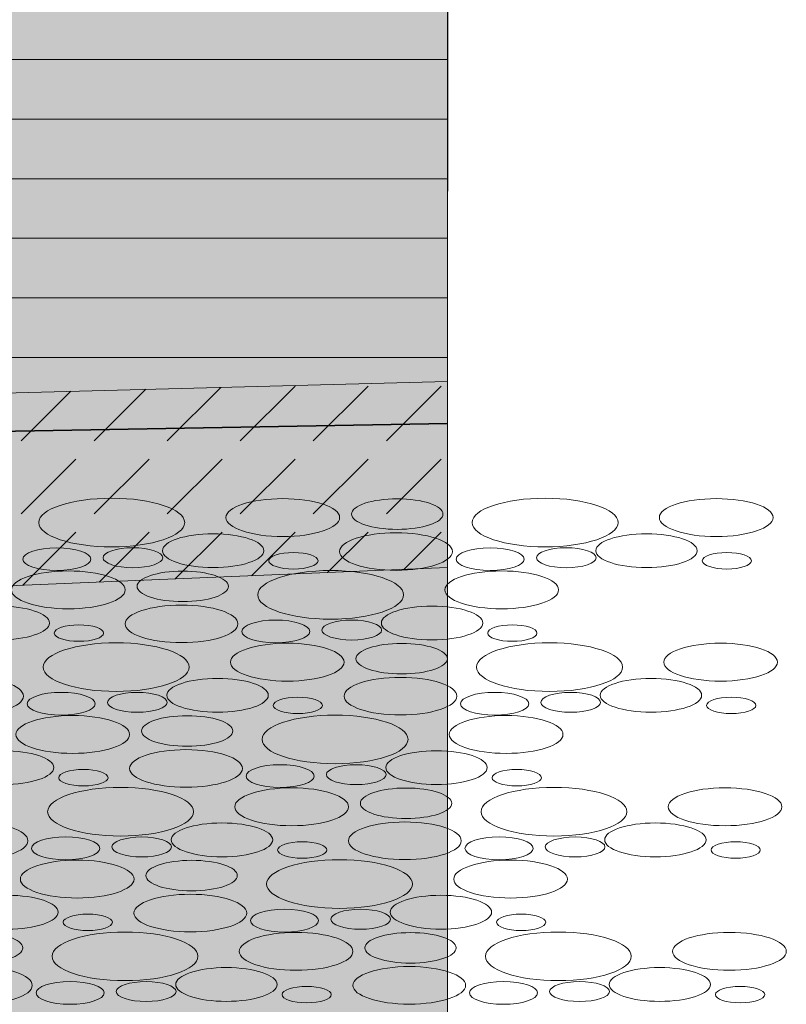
# Model space of a CAD drawing. Header units: millimetres. Extents: x -50987266 to 2610517, y -212233 to 51153522.
# Tile 211 of 256: x 1264913 to 1268773, y -108556 to -103599. Entities that reach past the tile are written whole.
import ezdxf

# ---------------------------------------------------------------- set-up
doc = ezdxf.new("R2010")
doc.units = ezdxf.units.MM
doc.layers.add('PDF6_Geometry', color=7, linetype='Continuous', true_color=0x7f7f7f)
doc.layers.add('PDF6_Solid Fills', color=7, linetype='Continuous', true_color=0xffffff)
doc.layers.add('S - LINE', color=7, linetype='Continuous', lineweight=15)

# ---------------------------------------------------------------- blocks, each defined once
blk = doc.blocks.new('6-7')
at = {"layer": 'PDF6_Solid Fills', "transparency": 33554559}
blk.add_hatch(color=256, dxfattribs=at).paths.add_polyline_path([(12.41179, 5.40362), (15.19145, 5.51929), (15.19137, 4.82436), (12.53333, 4.82468), (12.41179, 4.82468)])
at = {"layer": 'PDF6_Geometry', "color": 7, "lineweight": 13}
for points in [[(15.19109, 2.43164), (15.19164, 7.04611)], [(12.41179, 5.63086), (15.19148, 5.70389), (15.19156, 6.63161)], [(12.41178, 5.40362), (15.19144, 5.51929), (15.19148, 5.70389)], [(12.41179, 5.40362), (12.41179, 5.63086), (15.19149, 5.70389)], [(12.41179, 4.82468), (12.41179, 5.40362), (15.19145, 5.51929)], [(12.41179, 4.82468), (15.19136, 4.82436), (15.19144, 5.51929)]]:
    blk.add_lwpolyline(points, dxfattribs=at)
at = {"layer": 'PDF6_Geometry', "color": 30, "lineweight": 18, "true_color": 0xff6600}
for points in [[(15.19153, 6.02287), (12.41182, 6.02287)], [(15.19149, 5.96381), (12.41182, 5.96381)], [(15.19149, 5.90476), (12.41182, 5.90476)], [(15.19149, 5.8457), (12.41182, 5.8457)], [(15.19149, 5.78665), (12.41182, 5.78665)], [(15.19149, 5.72759), (12.41182, 5.72759)]]:
    blk.add_lwpolyline(points, dxfattribs=at)
at = {"layer": 'PDF6_Geometry', "color": 1, "lineweight": 0}
for points in [[(12.41179, 5.63086), (15.19149, 5.70389)], [(12.41179, 5.40362), (15.19145, 5.51929)]]:
    blk.add_lwpolyline(points, dxfattribs=at)
at = {"layer": 'PDF6_Geometry', "color": 14, "lineweight": 35, "true_color": 0xa80f02}
for points in [[(15.0403, 5.69925), (14.98601, 5.64495)], [(15.11266, 5.69925), (15.05837, 5.64495)], [(15.18506, 5.69925), (15.13077, 5.64495)], [(14.81799, 5.69407), (14.76888, 5.64495)], [(14.89235, 5.69602), (14.84124, 5.64495)], [(14.96666, 5.69797), (14.91365, 5.64495)], [(14.82313, 5.62684), (14.76888, 5.57255)], [(14.89553, 5.62684), (14.84124, 5.57255)], [(14.9679, 5.62684), (14.91365, 5.57255)], [(15.0403, 5.62684), (14.98601, 5.57255)], [(15.11266, 5.62684), (15.05837, 5.57255)], [(15.18506, 5.62684), (15.13077, 5.57255)], [(14.82313, 5.55448), (14.77046, 5.50177)], [(14.89553, 5.55448), (14.84597, 5.50492)], [(14.9679, 5.55448), (14.92152, 5.50806)], [(15.0403, 5.55448), (14.99703, 5.51121)], [(15.11266, 5.55448), (15.07254, 5.51436)], [(15.18506, 5.55448), (15.14809, 5.51751)]]:
    blk.add_lwpolyline(points, dxfattribs=at)
at = {"layer": 'PDF6_Geometry', "color": 5, "lineweight": 35}
blk.add_lwpolyline([(1.00788, 5.40641), (15.19151, 5.66216)], dxfattribs=at)
at = {"layer": 'PDF6_Geometry', "lineweight": 15}
for points in [[(14.78626, 5.56399), (14.78626, 5.5773), (14.81863, 5.58809), (14.85859, 5.58809)], [(14.85859, 5.58809), (14.89851, 5.58809), (14.93087, 5.5773), (14.93087, 5.56399)], [(14.9718, 5.5689), (14.9718, 5.57925), (14.997, 5.58768), (15.02814, 5.58768)], [(15.02814, 5.58768), (15.05924, 5.58768), (15.08448, 5.57925), (15.08448, 5.5689)], [(15.09627, 5.57237), (15.09627, 5.58072), (15.11655, 5.58749), (15.14155, 5.58749)], [(15.14155, 5.58749), (15.16659, 5.58749), (15.18686, 5.58072), (15.18686, 5.57237)], [(15.21584, 5.56399), (15.21584, 5.5773), (15.2482, 5.58809), (15.28816, 5.58809)], [(15.28816, 5.58809), (15.32808, 5.58809), (15.36044, 5.5773), (15.36044, 5.56399)], [(15.40138, 5.5689), (15.40138, 5.57925), (15.42657, 5.58768), (15.45772, 5.58768)], [(15.45772, 5.58768), (15.48882, 5.58768), (15.51406, 5.57925), (15.51406, 5.5689)], [(15.14155, 5.55725), (15.11655, 5.55725), (15.09627, 5.56403), (15.09627, 5.57237)], [(15.18686, 5.57237), (15.18686, 5.56403), (15.16659, 5.55725), (15.14155, 5.55725)], [(14.85859, 5.5399), (14.81863, 5.5399), (14.78626, 5.55069), (14.78626, 5.56399)], [(14.93087, 5.56399), (14.93087, 5.55069), (14.89851, 5.5399), (14.85859, 5.5399)], [(15.02814, 5.55012), (14.997, 5.55012), (14.9718, 5.55855), (14.9718, 5.5689)], [(15.08448, 5.5689), (15.08448, 5.55855), (15.05924, 5.55012), (15.02814, 5.55012)], [(15.28816, 5.5399), (15.2482, 5.5399), (15.21584, 5.55069), (15.21584, 5.56399)], [(15.36044, 5.56399), (15.36044, 5.55069), (15.32808, 5.5399), (15.28816, 5.5399)], [(15.45772, 5.55012), (15.42657, 5.55012), (15.40138, 5.55855), (15.40138, 5.5689)], [(15.51406, 5.5689), (15.51406, 5.55855), (15.48882, 5.55012), (15.45772, 5.55012)], [(14.90883, 5.53607), (14.90883, 5.54532), (14.93131, 5.55284), (14.95907, 5.55284)], [(14.95907, 5.55284), (14.98682, 5.55284), (15.00934, 5.54532), (15.00934, 5.53607)], [(15.08446, 5.53522), (15.08446, 5.5455), (15.1095, 5.55384), (15.14037, 5.55384)], [(15.14037, 5.55384), (15.17123, 5.55384), (15.19623, 5.5455), (15.19623, 5.53522)], [(15.33841, 5.53607), (15.33841, 5.54532), (15.36089, 5.55284), (15.38864, 5.55284)], [(15.38864, 5.55284), (15.4164, 5.55284), (15.43892, 5.54532), (15.43892, 5.53607)], [(14.77037, 5.5277), (14.77037, 5.53392), (14.78549, 5.53896), (14.80411, 5.53896)], [(14.80411, 5.53896), (14.82277, 5.53896), (14.83789, 5.53392), (14.83789, 5.5277)], [(14.84991, 5.52909), (14.84991, 5.53453), (14.86314, 5.53897), (14.87952, 5.53897)], [(14.87952, 5.53897), (14.89586, 5.53897), (14.90913, 5.53453), (14.90913, 5.52909)], [(14.95907, 5.5193), (14.93131, 5.5193), (14.90883, 5.52682), (14.90883, 5.53607)], [(15.00934, 5.53607), (15.00934, 5.52682), (14.98682, 5.5193), (14.95907, 5.5193)], [(15.01422, 5.52607), (15.01422, 5.53055), (15.02517, 5.53422), (15.03867, 5.53422)], [(15.03867, 5.53422), (15.05214, 5.53422), (15.06308, 5.53055), (15.06308, 5.52607)], [(15.14037, 5.5166), (15.1095, 5.5166), (15.08446, 5.52495), (15.08446, 5.53522)], [(15.19623, 5.53522), (15.19623, 5.52495), (15.17123, 5.5166), (15.14037, 5.5166)], [(15.19994, 5.5277), (15.19994, 5.53392), (15.21506, 5.53896), (15.23368, 5.53896)], [(15.23368, 5.53896), (15.25235, 5.53896), (15.26746, 5.53392), (15.26746, 5.5277)], [(15.27949, 5.52909), (15.27949, 5.53453), (15.29272, 5.53897), (15.30909, 5.53897)], [(15.30909, 5.53897), (15.32543, 5.53897), (15.3387, 5.53453), (15.3387, 5.52909)], [(15.38864, 5.5193), (15.36089, 5.5193), (15.33841, 5.52682), (15.33841, 5.53607)], [(15.43892, 5.53607), (15.43892, 5.52682), (15.4164, 5.5193), (15.38864, 5.5193)], [(15.4438, 5.52607), (15.4438, 5.53055), (15.45475, 5.53422), (15.46825, 5.53422)], [(15.46825, 5.53422), (15.48171, 5.53422), (15.49266, 5.53055), (15.49266, 5.52607)], [(14.80411, 5.51644), (14.78549, 5.51644), (14.77037, 5.52148), (14.77037, 5.5277)], [(14.83789, 5.5277), (14.83789, 5.52148), (14.82277, 5.51644), (14.80411, 5.51644)], [(14.87952, 5.51921), (14.86314, 5.51921), (14.84991, 5.52366), (14.84991, 5.52909)], [(14.90913, 5.52909), (14.90913, 5.52366), (14.89586, 5.51921), (14.87952, 5.51921)], [(15.03867, 5.51792), (15.02517, 5.51792), (15.01422, 5.52158), (15.01422, 5.52607)], [(15.06308, 5.52607), (15.06308, 5.52158), (15.05214, 5.51792), (15.03867, 5.51792)], [(15.23368, 5.51644), (15.21506, 5.51644), (15.19994, 5.52148), (15.19994, 5.5277)], [(15.26746, 5.5277), (15.26746, 5.52148), (15.25235, 5.51644), (15.23368, 5.51644)], [(15.30909, 5.51921), (15.29272, 5.51921), (15.27949, 5.52366), (15.27949, 5.52909)], [(15.3387, 5.52909), (15.3387, 5.52366), (15.32543, 5.51921), (15.30909, 5.51921)], [(15.46825, 5.51792), (15.45475, 5.51792), (15.4438, 5.52158), (15.4438, 5.52607)], [(15.49266, 5.52607), (15.49266, 5.52158), (15.48171, 5.51792), (15.46825, 5.51792)], [(14.7592, 5.49725), (14.7592, 5.5076), (14.7844, 5.51603), (14.81554, 5.51603)], [(14.81554, 5.51603), (14.84665, 5.51603), (14.87188, 5.5076), (14.87188, 5.49725)], [(14.88367, 5.50072), (14.88367, 5.50907), (14.90395, 5.51584), (14.92895, 5.51584)], [(14.92895, 5.51584), (14.95399, 5.51584), (14.97426, 5.50907), (14.97426, 5.50072)], [(15.00324, 5.49234), (15.00324, 5.50565), (15.0356, 5.51644), (15.07556, 5.51644)], [(15.07556, 5.51644), (15.11549, 5.51644), (15.14785, 5.50565), (15.14785, 5.49234)], [(15.18878, 5.49725), (15.18878, 5.5076), (15.21398, 5.51603), (15.24512, 5.51603)], [(15.24512, 5.51603), (15.27622, 5.51603), (15.30146, 5.5076), (15.30146, 5.49725)], [(14.81554, 5.47847), (14.7844, 5.47847), (14.7592, 5.48689), (14.7592, 5.49725)], [(14.87188, 5.49725), (14.87188, 5.48689), (14.84665, 5.47847), (14.81554, 5.47847)], [(14.92895, 5.4856), (14.90395, 5.4856), (14.88367, 5.49237), (14.88367, 5.50072)], [(14.97426, 5.50072), (14.97426, 5.49237), (14.95399, 5.4856), (14.92895, 5.4856)], [(15.24512, 5.47847), (15.21398, 5.47847), (15.18878, 5.48689), (15.18878, 5.49725)], [(15.30146, 5.49725), (15.30146, 5.48689), (15.27622, 5.47847), (15.24512, 5.47847)], [(15.07556, 5.46825), (15.0356, 5.46825), (15.00324, 5.47903), (15.00324, 5.49234)], [(15.14785, 5.49234), (15.14785, 5.47903), (15.11549, 5.46825), (15.07556, 5.46825)], [(14.74647, 5.48119), (14.77422, 5.48119), (14.79674, 5.47367), (14.79674, 5.46442)], [(14.87186, 5.46357), (14.87186, 5.47385), (14.8969, 5.48219), (14.92777, 5.48219)], [(14.92777, 5.48219), (14.95863, 5.48219), (14.98363, 5.47385), (14.98363, 5.46357)], [(15.12581, 5.46442), (15.12581, 5.47367), (15.14829, 5.48119), (15.17604, 5.48119)], [(15.17604, 5.48119), (15.2038, 5.48119), (15.22632, 5.47367), (15.22632, 5.46442)], [(14.98735, 5.45605), (14.98735, 5.46227), (15.00246, 5.46731), (15.02109, 5.46731)], [(15.02109, 5.46731), (15.03975, 5.46731), (15.05487, 5.46227), (15.05487, 5.45605)], [(15.06689, 5.45744), (15.06689, 5.46287), (15.08012, 5.46732), (15.0965, 5.46732)], [(15.0965, 5.46732), (15.11283, 5.46732), (15.1261, 5.46287), (15.1261, 5.45744)], [(14.79674, 5.46442), (14.79674, 5.45517), (14.77422, 5.44765), (14.74647, 5.44765)], [(14.80163, 5.45441), (14.80163, 5.4589), (14.81257, 5.46256), (14.82607, 5.46256)], [(14.82607, 5.46256), (14.83954, 5.46256), (14.85048, 5.4589), (14.85048, 5.45441)], [(14.92777, 5.44495), (14.8969, 5.44495), (14.87186, 5.45329), (14.87186, 5.46357)], [(14.98363, 5.46357), (14.98363, 5.45329), (14.95863, 5.44495), (14.92777, 5.44495)], [(15.02109, 5.44479), (15.00246, 5.44479), (14.98735, 5.44983), (14.98735, 5.45605)], [(15.05487, 5.45605), (15.05487, 5.44983), (15.03975, 5.44479), (15.02109, 5.44479)], [(15.0965, 5.44756), (15.08012, 5.44756), (15.06689, 5.45201), (15.06689, 5.45744)], [(15.1261, 5.45744), (15.1261, 5.45201), (15.11283, 5.44756), (15.0965, 5.44756)], [(15.17604, 5.44765), (15.14829, 5.44765), (15.12581, 5.45517), (15.12581, 5.46442)], [(15.22632, 5.46442), (15.22632, 5.45517), (15.2038, 5.44765), (15.17604, 5.44765)], [(15.2312, 5.45441), (15.2312, 5.4589), (15.24215, 5.46256), (15.25565, 5.46256)], [(15.25565, 5.46256), (15.26911, 5.46256), (15.28006, 5.4589), (15.28006, 5.45441)], [(14.82607, 5.44626), (14.81257, 5.44626), (14.80163, 5.44992), (14.80163, 5.45441)], [(14.85048, 5.45441), (14.85048, 5.44992), (14.83954, 5.44626), (14.82607, 5.44626)], [(15.25565, 5.44626), (15.24215, 5.44626), (15.2312, 5.44992), (15.2312, 5.45441)], [(15.28006, 5.45441), (15.28006, 5.44992), (15.26911, 5.44626), (15.25565, 5.44626)], [(14.79064, 5.42069), (14.79064, 5.434), (14.823, 5.44478), (14.86296, 5.44478)], [(14.86296, 5.44478), (14.90289, 5.44478), (14.93525, 5.434), (14.93525, 5.42069)], [(14.97618, 5.4256), (14.97618, 5.43595), (15.00138, 5.44438), (15.03252, 5.44438)], [(15.03252, 5.44438), (15.06362, 5.44438), (15.08886, 5.43595), (15.08886, 5.4256)], [(15.10065, 5.42907), (15.10065, 5.43741), (15.12093, 5.44419), (15.14593, 5.44419)], [(15.14593, 5.44419), (15.17097, 5.44419), (15.19124, 5.43741), (15.19124, 5.42907)], [(15.22022, 5.42069), (15.22022, 5.434), (15.25258, 5.44478), (15.29254, 5.44478)], [(15.29254, 5.44478), (15.33247, 5.44478), (15.36483, 5.434), (15.36483, 5.42069)], [(15.40576, 5.4256), (15.40576, 5.43595), (15.43096, 5.44438), (15.4621, 5.44438)], [(15.4621, 5.44438), (15.4932, 5.44438), (15.51844, 5.43595), (15.51844, 5.4256)], [(15.03252, 5.40682), (15.00138, 5.40682), (14.97618, 5.41524), (14.97618, 5.4256)], [(15.08886, 5.4256), (15.08886, 5.41524), (15.06362, 5.40682), (15.03252, 5.40682)], [(15.14593, 5.41395), (15.12093, 5.41395), (15.10065, 5.42072), (15.10065, 5.42907)], [(15.19124, 5.42907), (15.19124, 5.42072), (15.17097, 5.41395), (15.14593, 5.41395)], [(15.4621, 5.40682), (15.43096, 5.40682), (15.40576, 5.41524), (15.40576, 5.4256)], [(15.51844, 5.4256), (15.51844, 5.41524), (15.4932, 5.40682), (15.4621, 5.40682)], [(14.86296, 5.3966), (14.823, 5.3966), (14.79064, 5.40738), (14.79064, 5.42069)], [(14.93525, 5.42069), (14.93525, 5.40738), (14.90289, 5.3966), (14.86296, 5.3966)], [(15.29254, 5.3966), (15.25258, 5.3966), (15.22022, 5.40738), (15.22022, 5.42069)], [(15.36483, 5.42069), (15.36483, 5.40738), (15.33247, 5.3966), (15.29254, 5.3966)], [(14.71517, 5.41054), (14.74603, 5.41054), (14.77104, 5.40219), (14.77104, 5.39192)], [(14.91321, 5.39277), (14.91321, 5.40202), (14.93569, 5.40954), (14.96345, 5.40954)], [(14.96345, 5.40954), (14.9912, 5.40954), (15.01372, 5.40202), (15.01372, 5.39277)], [(15.08884, 5.39192), (15.08884, 5.40219), (15.11388, 5.41054), (15.14475, 5.41054)], [(15.14475, 5.41054), (15.17561, 5.41054), (15.20061, 5.40219), (15.20061, 5.39192)], [(15.34279, 5.39277), (15.34279, 5.40202), (15.36527, 5.40954), (15.39302, 5.40954)], [(15.39302, 5.40954), (15.42078, 5.40954), (15.4433, 5.40202), (15.4433, 5.39277)], [(14.77104, 5.39192), (14.77104, 5.38164), (14.74603, 5.3733), (14.71517, 5.3733)], [(14.77475, 5.3844), (14.77475, 5.39062), (14.78986, 5.39566), (14.80849, 5.39566)], [(14.80849, 5.39566), (14.82715, 5.39566), (14.84227, 5.39062), (14.84227, 5.3844)], [(14.85429, 5.38579), (14.85429, 5.39122), (14.86752, 5.39567), (14.8839, 5.39567)], [(14.8839, 5.39567), (14.90024, 5.39567), (14.9135, 5.39122), (14.9135, 5.38579)], [(14.96345, 5.376), (14.93569, 5.376), (14.91321, 5.38352), (14.91321, 5.39277)], [(15.01372, 5.39277), (15.01372, 5.38352), (14.9912, 5.376), (14.96345, 5.376)], [(15.0186, 5.38276), (15.0186, 5.38725), (15.02955, 5.39091), (15.04305, 5.39091)], [(15.04305, 5.39091), (15.05652, 5.39091), (15.06746, 5.38725), (15.06746, 5.38276)], [(15.14475, 5.3733), (15.11388, 5.3733), (15.08884, 5.38164), (15.08884, 5.39192)], [(15.20061, 5.39192), (15.20061, 5.38164), (15.17561, 5.3733), (15.14475, 5.3733)], [(15.20433, 5.3844), (15.20433, 5.39062), (15.21945, 5.39566), (15.23807, 5.39566)], [(15.23807, 5.39566), (15.25673, 5.39566), (15.27185, 5.39062), (15.27185, 5.3844)], [(15.28387, 5.38579), (15.28387, 5.39122), (15.2971, 5.39567), (15.31348, 5.39567)], [(15.31348, 5.39567), (15.32982, 5.39567), (15.34308, 5.39122), (15.34308, 5.38579)], [(15.39302, 5.376), (15.36527, 5.376), (15.34279, 5.38352), (15.34279, 5.39277)], [(15.4433, 5.39277), (15.4433, 5.38352), (15.42078, 5.376), (15.39302, 5.376)], [(15.44818, 5.38276), (15.44818, 5.38725), (15.45913, 5.39091), (15.47263, 5.39091)], [(15.47263, 5.39091), (15.48609, 5.39091), (15.49704, 5.38725), (15.49704, 5.38276)], [(14.80849, 5.37314), (14.78986, 5.37314), (14.77475, 5.37817), (14.77475, 5.3844)], [(14.84227, 5.3844), (14.84227, 5.37817), (14.82715, 5.37314), (14.80849, 5.37314)], [(14.8839, 5.37591), (14.86752, 5.37591), (14.85429, 5.38036), (14.85429, 5.38579)], [(14.9135, 5.38579), (14.9135, 5.38036), (14.90024, 5.37591), (14.8839, 5.37591)], [(15.04305, 5.37461), (15.02955, 5.37461), (15.0186, 5.37827), (15.0186, 5.38276)], [(15.06746, 5.38276), (15.06746, 5.37827), (15.05652, 5.37461), (15.04305, 5.37461)], [(15.23807, 5.37314), (15.21945, 5.37314), (15.20433, 5.37817), (15.20433, 5.3844)], [(15.27185, 5.3844), (15.27185, 5.37817), (15.25673, 5.37314), (15.23807, 5.37314)], [(15.31348, 5.37591), (15.2971, 5.37591), (15.28387, 5.38036), (15.28387, 5.38579)], [(15.34308, 5.38579), (15.34308, 5.38036), (15.32982, 5.37591), (15.31348, 5.37591)], [(15.47263, 5.37461), (15.45913, 5.37461), (15.44818, 5.37827), (15.44818, 5.38276)], [(15.49704, 5.38276), (15.49704, 5.37827), (15.48609, 5.37461), (15.47263, 5.37461)], [(14.76358, 5.35394), (14.76358, 5.3643), (14.78878, 5.37272), (14.81992, 5.37272)], [(14.81992, 5.37272), (14.85102, 5.37272), (14.87626, 5.3643), (14.87626, 5.35394)], [(14.88805, 5.35742), (14.88805, 5.36576), (14.90833, 5.37253), (14.93333, 5.37253)], [(14.93333, 5.37253), (14.95837, 5.37253), (14.97864, 5.36576), (14.97864, 5.35742)], [(15.00762, 5.34904), (15.00762, 5.36234), (15.03998, 5.37313), (15.07994, 5.37313)], [(15.07994, 5.37313), (15.11987, 5.37313), (15.15223, 5.36234), (15.15223, 5.34904)], [(15.19316, 5.35394), (15.19316, 5.3643), (15.21836, 5.37272), (15.2495, 5.37272)], [(15.2495, 5.37272), (15.2806, 5.37272), (15.30584, 5.3643), (15.30584, 5.35394)], [(14.93333, 5.3423), (14.90833, 5.3423), (14.88805, 5.34907), (14.88805, 5.35742)], [(14.97864, 5.35742), (14.97864, 5.34907), (14.95837, 5.3423), (14.93333, 5.3423)], [(14.81992, 5.33516), (14.78878, 5.33516), (14.76358, 5.34359), (14.76358, 5.35394)], [(14.87626, 5.35394), (14.87626, 5.34359), (14.85102, 5.33516), (14.81992, 5.33516)], [(15.07994, 5.32494), (15.03998, 5.32494), (15.00762, 5.33573), (15.00762, 5.34904)], [(15.15223, 5.34904), (15.15223, 5.33573), (15.11987, 5.32494), (15.07994, 5.32494)], [(15.2495, 5.33516), (15.21836, 5.33516), (15.19316, 5.34359), (15.19316, 5.35394)], [(15.30584, 5.35394), (15.30584, 5.34359), (15.2806, 5.33516), (15.2495, 5.33516)], [(14.75085, 5.33789), (14.7786, 5.33789), (14.80112, 5.33037), (14.80112, 5.32112)], [(14.87624, 5.32027), (14.87624, 5.33054), (14.90128, 5.33889), (14.93215, 5.33889)], [(14.93215, 5.33889), (14.96301, 5.33889), (14.98802, 5.33054), (14.98802, 5.32027)], [(15.13019, 5.32112), (15.13019, 5.33037), (15.15267, 5.33789), (15.18043, 5.33789)], [(15.18043, 5.33789), (15.20818, 5.33789), (15.2307, 5.33037), (15.2307, 5.32112)], [(14.80112, 5.32112), (14.80112, 5.31186), (14.7786, 5.30434), (14.75085, 5.30434)], [(14.806, 5.31111), (14.806, 5.3156), (14.81695, 5.31926), (14.83045, 5.31926)], [(14.83045, 5.31926), (14.84392, 5.31926), (14.85486, 5.3156), (14.85486, 5.31111)], [(14.93215, 5.30164), (14.90128, 5.30164), (14.87624, 5.30999), (14.87624, 5.32027)], [(14.98802, 5.32027), (14.98802, 5.30999), (14.96301, 5.30164), (14.93215, 5.30164)], [(14.99173, 5.31274), (14.99173, 5.31896), (15.00685, 5.324), (15.02547, 5.324)], [(15.02547, 5.324), (15.04413, 5.324), (15.05925, 5.31896), (15.05925, 5.31274)], [(15.07127, 5.31414), (15.07127, 5.31957), (15.0845, 5.32402), (15.10088, 5.32402)], [(15.10088, 5.32402), (15.11722, 5.32402), (15.13048, 5.31957), (15.13048, 5.31414)], [(15.18043, 5.30434), (15.15267, 5.30434), (15.13019, 5.31186), (15.13019, 5.32112)], [(15.2307, 5.32112), (15.2307, 5.31186), (15.20818, 5.30434), (15.18043, 5.30434)], [(15.23558, 5.31111), (15.23558, 5.3156), (15.24653, 5.31926), (15.26003, 5.31926)], [(15.26003, 5.31926), (15.2735, 5.31926), (15.28444, 5.3156), (15.28444, 5.31111)], [(14.83045, 5.30296), (14.81695, 5.30296), (14.806, 5.30662), (14.806, 5.31111)], [(14.85486, 5.31111), (14.85486, 5.30662), (14.84392, 5.30296), (14.83045, 5.30296)], [(15.02547, 5.30148), (15.00685, 5.30148), (14.99173, 5.30652), (14.99173, 5.31274)], [(15.05925, 5.31274), (15.05925, 5.30652), (15.04413, 5.30148), (15.02547, 5.30148)], [(15.10088, 5.30425), (15.0845, 5.30425), (15.07127, 5.3087), (15.07127, 5.31414)], [(15.13048, 5.31414), (15.13048, 5.3087), (15.11722, 5.30425), (15.10088, 5.30425)], [(15.26003, 5.30296), (15.24653, 5.30296), (15.23558, 5.30662), (15.23558, 5.31111)], [(15.28444, 5.31111), (15.28444, 5.30662), (15.2735, 5.30296), (15.26003, 5.30296)], [(14.79502, 5.27739), (14.79502, 5.29069), (14.82738, 5.30148), (14.86735, 5.30148)], [(14.86735, 5.30148), (14.90727, 5.30148), (14.93963, 5.29069), (14.93963, 5.27739)], [(14.98056, 5.28229), (14.98056, 5.29265), (15.00576, 5.30107), (15.0369, 5.30107)], [(15.0369, 5.30107), (15.068, 5.30107), (15.09324, 5.29265), (15.09324, 5.28229)], [(15.10503, 5.28576), (15.10503, 5.29411), (15.12531, 5.30088), (15.15031, 5.30088)], [(15.15031, 5.30088), (15.17535, 5.30088), (15.19562, 5.29411), (15.19562, 5.28576)], [(15.2246, 5.27739), (15.2246, 5.29069), (15.25696, 5.30148), (15.29692, 5.30148)], [(15.29692, 5.30148), (15.33684, 5.30148), (15.36921, 5.29069), (15.36921, 5.27739)], [(15.41014, 5.28229), (15.41014, 5.29265), (15.43533, 5.30107), (15.46648, 5.30107)], [(15.46648, 5.30107), (15.49758, 5.30107), (15.52282, 5.29265), (15.52282, 5.28229)], [(15.0369, 5.26351), (15.00576, 5.26351), (14.98056, 5.27194), (14.98056, 5.28229)], [(15.09324, 5.28229), (15.09324, 5.27194), (15.068, 5.26351), (15.0369, 5.26351)], [(15.15031, 5.27065), (15.12531, 5.27065), (15.10503, 5.27742), (15.10503, 5.28576)], [(15.19562, 5.28576), (15.19562, 5.27742), (15.17535, 5.27065), (15.15031, 5.27065)], [(15.46648, 5.26351), (15.43533, 5.26351), (15.41014, 5.27194), (15.41014, 5.28229)], [(15.52282, 5.28229), (15.52282, 5.27194), (15.49758, 5.26351), (15.46648, 5.26351)], [(14.86735, 5.25329), (14.82738, 5.25329), (14.79502, 5.26408), (14.79502, 5.27739)], [(14.93963, 5.27739), (14.93963, 5.26408), (14.90727, 5.25329), (14.86735, 5.25329)], [(15.29692, 5.25329), (15.25696, 5.25329), (15.2246, 5.26408), (15.2246, 5.27739)], [(15.36921, 5.27739), (15.36921, 5.26408), (15.33684, 5.25329), (15.29692, 5.25329)], [(14.71955, 5.26724), (14.75042, 5.26724), (14.77542, 5.25889), (14.77542, 5.24861)], [(14.91759, 5.24946), (14.91759, 5.25872), (14.94007, 5.26624), (14.96783, 5.26624)], [(14.96783, 5.26624), (14.99558, 5.26624), (15.0181, 5.25872), (15.0181, 5.24946)], [(15.09322, 5.24861), (15.09322, 5.25889), (15.11826, 5.26724), (15.14913, 5.26724)], [(15.14913, 5.26724), (15.17999, 5.26724), (15.20499, 5.25889), (15.20499, 5.24861)], [(15.34717, 5.24946), (15.34717, 5.25872), (15.36965, 5.26624), (15.3974, 5.26624)], [(15.3974, 5.26624), (15.42516, 5.26624), (15.44768, 5.25872), (15.44768, 5.24946)], [(14.77913, 5.24109), (14.77913, 5.24731), (14.79425, 5.25235), (14.81287, 5.25235)], [(14.81287, 5.25235), (14.83153, 5.25235), (14.84665, 5.24731), (14.84665, 5.24109)], [(14.85867, 5.24248), (14.85867, 5.24792), (14.8719, 5.25237), (14.88828, 5.25237)], [(14.88828, 5.25237), (14.90462, 5.25237), (14.91789, 5.24792), (14.91789, 5.24248)], [(15.2087, 5.24109), (15.2087, 5.24731), (15.22382, 5.25235), (15.24245, 5.25235)], [(15.24245, 5.25235), (15.26111, 5.25235), (15.27622, 5.24731), (15.27622, 5.24109)], [(15.28825, 5.24248), (15.28825, 5.24792), (15.30148, 5.25237), (15.31785, 5.25237)], [(15.31785, 5.25237), (15.33419, 5.25237), (15.34746, 5.24792), (15.34746, 5.24248)], [(14.77542, 5.24861), (14.77542, 5.23834), (14.75042, 5.22999), (14.71955, 5.22999)], [(14.81287, 5.22983), (14.79425, 5.22983), (14.77913, 5.23487), (14.77913, 5.24109)], [(14.84665, 5.24109), (14.84665, 5.23487), (14.83153, 5.22983), (14.81287, 5.22983)], [(14.88828, 5.2326), (14.8719, 5.2326), (14.85867, 5.23705), (14.85867, 5.24248)], [(14.91789, 5.24248), (14.91789, 5.23705), (14.90462, 5.2326), (14.88828, 5.2326)], [(14.96783, 5.23269), (14.94007, 5.23269), (14.91759, 5.24021), (14.91759, 5.24946)], [(15.0181, 5.24946), (15.0181, 5.24021), (14.99558, 5.23269), (14.96783, 5.23269)], [(15.02299, 5.23946), (15.02299, 5.24394), (15.03393, 5.24761), (15.04743, 5.24761)], [(15.04743, 5.24761), (15.0609, 5.24761), (15.07184, 5.24394), (15.07184, 5.23946)], [(15.14913, 5.22999), (15.11826, 5.22999), (15.09322, 5.23834), (15.09322, 5.24861)], [(15.20499, 5.24861), (15.20499, 5.23834), (15.17999, 5.22999), (15.14913, 5.22999)], [(15.24245, 5.22983), (15.22382, 5.22983), (15.2087, 5.23487), (15.2087, 5.24109)], [(15.27622, 5.24109), (15.27622, 5.23487), (15.26111, 5.22983), (15.24245, 5.22983)], [(15.31785, 5.2326), (15.30148, 5.2326), (15.28825, 5.23705), (15.28825, 5.24248)], [(15.34746, 5.24248), (15.34746, 5.23705), (15.33419, 5.2326), (15.31785, 5.2326)], [(15.3974, 5.23269), (15.36965, 5.23269), (15.34717, 5.24021), (15.34717, 5.24946)], [(15.44768, 5.24946), (15.44768, 5.24021), (15.42516, 5.23269), (15.3974, 5.23269)], [(15.45256, 5.23946), (15.45256, 5.24394), (15.46351, 5.24761), (15.47701, 5.24761)], [(15.47701, 5.24761), (15.49047, 5.24761), (15.50142, 5.24394), (15.50142, 5.23946)], [(15.04743, 5.23131), (15.03393, 5.23131), (15.02299, 5.23497), (15.02299, 5.23946)], [(15.07184, 5.23946), (15.07184, 5.23497), (15.0609, 5.23131), (15.04743, 5.23131)], [(15.47701, 5.23131), (15.46351, 5.23131), (15.45256, 5.23497), (15.45256, 5.23946)], [(15.50142, 5.23946), (15.50142, 5.23497), (15.49047, 5.23131), (15.47701, 5.23131)], [(14.76796, 5.21064), (14.76796, 5.22099), (14.79316, 5.22942), (14.8243, 5.22942)], [(14.8243, 5.22942), (14.85541, 5.22942), (14.88064, 5.22099), (14.88064, 5.21064)], [(14.89243, 5.21411), (14.89243, 5.22246), (14.91271, 5.22923), (14.93771, 5.22923)], [(14.93771, 5.22923), (14.96275, 5.22923), (14.98302, 5.22246), (14.98302, 5.21411)], [(15.012, 5.20573), (15.012, 5.21904), (15.04436, 5.22983), (15.08432, 5.22983)], [(15.08432, 5.22983), (15.12424, 5.22983), (15.15661, 5.21904), (15.15661, 5.20573)], [(15.19754, 5.21064), (15.19754, 5.22099), (15.22274, 5.22942), (15.25388, 5.22942)], [(15.25388, 5.22942), (15.28498, 5.22942), (15.31022, 5.22099), (15.31022, 5.21064)], [(14.93771, 5.19899), (14.91271, 5.19899), (14.89243, 5.20576), (14.89243, 5.21411)], [(14.98302, 5.21411), (14.98302, 5.20576), (14.96275, 5.19899), (14.93771, 5.19899)], [(14.8243, 5.19186), (14.79316, 5.19186), (14.76796, 5.20028), (14.76796, 5.21064)], [(14.88064, 5.21064), (14.88064, 5.20028), (14.85541, 5.19186), (14.8243, 5.19186)], [(15.08432, 5.18164), (15.04436, 5.18164), (15.012, 5.19243), (15.012, 5.20573)], [(15.15661, 5.20573), (15.15661, 5.19243), (15.12424, 5.18164), (15.08432, 5.18164)], [(15.25388, 5.19186), (15.22274, 5.19186), (15.19754, 5.20028), (15.19754, 5.21064)], [(15.31022, 5.21064), (15.31022, 5.20028), (15.28498, 5.19186), (15.25388, 5.19186)], [(14.75523, 5.19458), (14.78298, 5.19458), (14.8055, 5.18706), (14.8055, 5.17781)], [(14.88062, 5.17696), (14.88062, 5.18724), (14.90566, 5.19558), (14.93653, 5.19558)], [(14.93653, 5.19558), (14.96739, 5.19558), (14.99239, 5.18724), (14.99239, 5.17696)], [(15.13457, 5.17781), (15.13457, 5.18706), (15.15705, 5.19458), (15.1848, 5.19458)], [(15.1848, 5.19458), (15.21256, 5.19458), (15.23508, 5.18706), (15.23508, 5.17781)], [(14.8055, 5.17781), (14.8055, 5.16856), (14.78298, 5.16104), (14.75523, 5.16104)], [(14.81039, 5.1678), (14.81039, 5.17229), (14.82133, 5.17595), (14.83483, 5.17595)], [(14.83483, 5.17595), (14.8483, 5.17595), (14.85924, 5.17229), (14.85924, 5.1678)], [(14.93653, 5.15834), (14.90566, 5.15834), (14.88062, 5.16669), (14.88062, 5.17696)], [(14.99239, 5.17696), (14.99239, 5.16669), (14.96739, 5.15834), (14.93653, 5.15834)], [(14.99611, 5.16944), (14.99611, 5.17566), (15.01122, 5.1807), (15.02985, 5.1807)], [(15.02985, 5.1807), (15.04851, 5.1807), (15.06363, 5.17566), (15.06363, 5.16944)], [(15.07565, 5.17083), (15.07565, 5.17627), (15.08888, 5.18071), (15.10526, 5.18071)], [(15.10526, 5.18071), (15.12159, 5.18071), (15.13486, 5.17627), (15.13486, 5.17083)], [(15.1848, 5.16104), (15.15705, 5.16104), (15.13457, 5.16856), (15.13457, 5.17781)], [(15.23508, 5.17781), (15.23508, 5.16856), (15.21256, 5.16104), (15.1848, 5.16104)], [(15.23996, 5.1678), (15.23996, 5.17229), (15.25091, 5.17595), (15.26441, 5.17595)], [(15.26441, 5.17595), (15.27788, 5.17595), (15.28882, 5.17229), (15.28882, 5.1678)], [(14.83483, 5.15965), (14.82133, 5.15965), (14.81039, 5.16332), (14.81039, 5.1678)], [(14.85924, 5.1678), (14.85924, 5.16332), (14.8483, 5.15965), (14.83483, 5.15965)], [(15.02985, 5.15818), (15.01122, 5.15818), (14.99611, 5.16322), (14.99611, 5.16944)], [(15.06363, 5.16944), (15.06363, 5.16322), (15.04851, 5.15818), (15.02985, 5.15818)], [(15.10526, 5.16095), (15.08888, 5.16095), (15.07565, 5.1654), (15.07565, 5.17083)], [(15.13486, 5.17083), (15.13486, 5.1654), (15.12159, 5.16095), (15.10526, 5.16095)], [(15.26441, 5.15965), (15.25091, 5.15965), (15.23996, 5.16332), (15.23996, 5.1678)], [(15.28882, 5.1678), (15.28882, 5.16332), (15.27788, 5.15965), (15.26441, 5.15965)], [(14.72511, 5.15758), (14.75015, 5.15758), (14.77042, 5.15081), (14.77042, 5.14246)], [(14.7994, 5.13408), (14.7994, 5.14739), (14.83176, 5.15818), (14.87172, 5.15818)], [(14.87172, 5.15818), (14.91164, 5.15818), (14.94401, 5.14739), (14.94401, 5.13408)], [(14.98494, 5.13899), (14.98494, 5.14934), (15.01014, 5.15777), (15.04128, 5.15777)], [(15.04128, 5.15777), (15.07238, 5.15777), (15.09762, 5.14934), (15.09762, 5.13899)], [(15.10941, 5.14246), (15.10941, 5.15081), (15.12968, 5.15758), (15.15468, 5.15758)], [(15.15468, 5.15758), (15.17972, 5.15758), (15.2, 5.15081), (15.2, 5.14246)], [(15.22898, 5.13408), (15.22898, 5.14739), (15.26134, 5.15818), (15.3013, 5.15818)], [(15.3013, 5.15818), (15.34122, 5.15818), (15.37358, 5.14739), (15.37358, 5.13408)], [(15.41452, 5.13899), (15.41452, 5.14934), (15.43971, 5.15777), (15.47085, 5.15777)], [(15.47085, 5.15777), (15.50196, 5.15777), (15.52719, 5.14934), (15.52719, 5.13899)], [(14.77042, 5.14246), (14.77042, 5.13411), (14.75015, 5.12734), (14.72511, 5.12734)], [(14.87172, 5.10999), (14.83176, 5.10999), (14.7994, 5.12077), (14.7994, 5.13408)], [(14.94401, 5.13408), (14.94401, 5.12077), (14.91164, 5.10999), (14.87172, 5.10999)], [(15.04128, 5.12021), (15.01014, 5.12021), (14.98494, 5.12863), (14.98494, 5.13899)], [(15.09762, 5.13899), (15.09762, 5.12863), (15.07238, 5.12021), (15.04128, 5.12021)], [(15.15468, 5.12734), (15.12968, 5.12734), (15.10941, 5.13411), (15.10941, 5.14246)], [(15.2, 5.14246), (15.2, 5.13411), (15.17972, 5.12734), (15.15468, 5.12734)], [(15.3013, 5.10999), (15.26134, 5.10999), (15.22898, 5.12077), (15.22898, 5.13408)], [(15.37358, 5.13408), (15.37358, 5.12077), (15.34122, 5.10999), (15.3013, 5.10999)], [(15.47085, 5.12021), (15.43971, 5.12021), (15.41452, 5.12863), (15.41452, 5.13899)], [(15.52719, 5.13899), (15.52719, 5.12863), (15.50196, 5.12021), (15.47085, 5.12021)], [(14.72393, 5.12393), (14.7548, 5.12393), (14.7798, 5.11559), (14.7798, 5.10531)], [(15.0976, 5.10531), (15.0976, 5.11559), (15.12264, 5.12393), (15.1535, 5.12393)], [(15.1535, 5.12393), (15.18437, 5.12393), (15.20937, 5.11559), (15.20937, 5.10531)], [(14.92197, 5.10616), (14.92197, 5.11541), (14.94445, 5.12293), (14.97221, 5.12293)], [(14.97221, 5.12293), (14.99996, 5.12293), (15.02248, 5.11541), (15.02248, 5.10616)], [(15.35154, 5.10616), (15.35154, 5.11541), (15.37402, 5.12293), (15.40178, 5.12293)], [(15.40178, 5.12293), (15.42954, 5.12293), (15.45206, 5.11541), (15.45206, 5.10616)], [(14.7798, 5.10531), (14.7798, 5.09503), (14.7548, 5.08669), (14.72393, 5.08669)], [(14.78351, 5.09779), (14.78351, 5.10401), (14.79862, 5.10905), (14.81725, 5.10905)], [(14.81725, 5.10905), (14.83591, 5.10905), (14.85103, 5.10401), (14.85103, 5.09779)], [(14.86305, 5.09918), (14.86305, 5.10461), (14.87628, 5.10906), (14.89266, 5.10906)], [(14.89266, 5.10906), (14.909, 5.10906), (14.92226, 5.10461), (14.92226, 5.09918)], [(14.97221, 5.08939), (14.94445, 5.08939), (14.92197, 5.09691), (14.92197, 5.10616)], [(15.02248, 5.10616), (15.02248, 5.09691), (14.99996, 5.08939), (14.97221, 5.08939)], [(15.02736, 5.09615), (15.02736, 5.10064), (15.03831, 5.1043), (15.05181, 5.1043)], [(15.05181, 5.1043), (15.06528, 5.1043), (15.07622, 5.10064), (15.07622, 5.09615)], [(15.1535, 5.08669), (15.12264, 5.08669), (15.0976, 5.09503), (15.0976, 5.10531)], [(15.20937, 5.10531), (15.20937, 5.09503), (15.18437, 5.08669), (15.1535, 5.08669)], [(15.21308, 5.09779), (15.21308, 5.10401), (15.2282, 5.10905), (15.24682, 5.10905)], [(15.24682, 5.10905), (15.26548, 5.10905), (15.2806, 5.10401), (15.2806, 5.09779)], [(15.29263, 5.09918), (15.29263, 5.10461), (15.30585, 5.10906), (15.32223, 5.10906)], [(15.32223, 5.10906), (15.33857, 5.10906), (15.35184, 5.10461), (15.35184, 5.09918)], [(15.40178, 5.08939), (15.37402, 5.08939), (15.35154, 5.09691), (15.35154, 5.10616)], [(15.45206, 5.10616), (15.45206, 5.09691), (15.42954, 5.08939), (15.40178, 5.08939)], [(15.45694, 5.09615), (15.45694, 5.10064), (15.46788, 5.1043), (15.48139, 5.1043)], [(15.48139, 5.1043), (15.49485, 5.1043), (15.5058, 5.10064), (15.5058, 5.09615)], [(14.81725, 5.08653), (14.79862, 5.08653), (14.78351, 5.09157), (14.78351, 5.09779)], [(14.85103, 5.09779), (14.85103, 5.09157), (14.83591, 5.08653), (14.81725, 5.08653)], [(14.89266, 5.0893), (14.87628, 5.0893), (14.86305, 5.09375), (14.86305, 5.09918)], [(14.92226, 5.09918), (14.92226, 5.09375), (14.909, 5.0893), (14.89266, 5.0893)], [(15.05181, 5.088), (15.03831, 5.088), (15.02736, 5.09166), (15.02736, 5.09615)], [(15.07622, 5.09615), (15.07622, 5.09166), (15.06528, 5.088), (15.05181, 5.088)], [(15.24682, 5.08653), (15.2282, 5.08653), (15.21308, 5.09157), (15.21308, 5.09779)], [(15.2806, 5.09779), (15.2806, 5.09157), (15.26548, 5.08653), (15.24682, 5.08653)], [(15.32223, 5.0893), (15.30585, 5.0893), (15.29263, 5.09375), (15.29263, 5.09918)], [(15.35184, 5.09918), (15.35184, 5.09375), (15.33857, 5.0893), (15.32223, 5.0893)], [(15.48139, 5.088), (15.46788, 5.088), (15.45694, 5.09166), (15.45694, 5.09615)], [(15.5058, 5.09615), (15.5058, 5.09166), (15.49485, 5.088), (15.48139, 5.088)]]:
    blk.add_open_spline(points, degree=3, dxfattribs=at)
at = {"layer": 'PDF6_Solid Fills', "lineweight": 13, "transparency": 33554559}
for points in [[(12.41179, 6.59956), (15.19156, 6.63161), (12.41179, 5.63086), (15.19149, 5.70389)], [(12.41179, 5.63086), (15.19149, 5.70389), (12.41179, 5.40362), (15.19145, 5.51929)]]:
    blk.add_solid(points, dxfattribs=at)

msp = doc.modelspace()

# ---------------------------------------------------------------- block references
at = {"layer": 'S - LINE', "xscale": 5080.001208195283, "yscale": 5080.001208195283, "zscale": 5080.001208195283}
msp.add_blockref('6-7', (1189894.5, -134395.4), dxfattribs=at)
msp.add_blockref('6-7', (1189894.5, -134395.4), dxfattribs=at)

doc.saveas('drawing.dxf')
